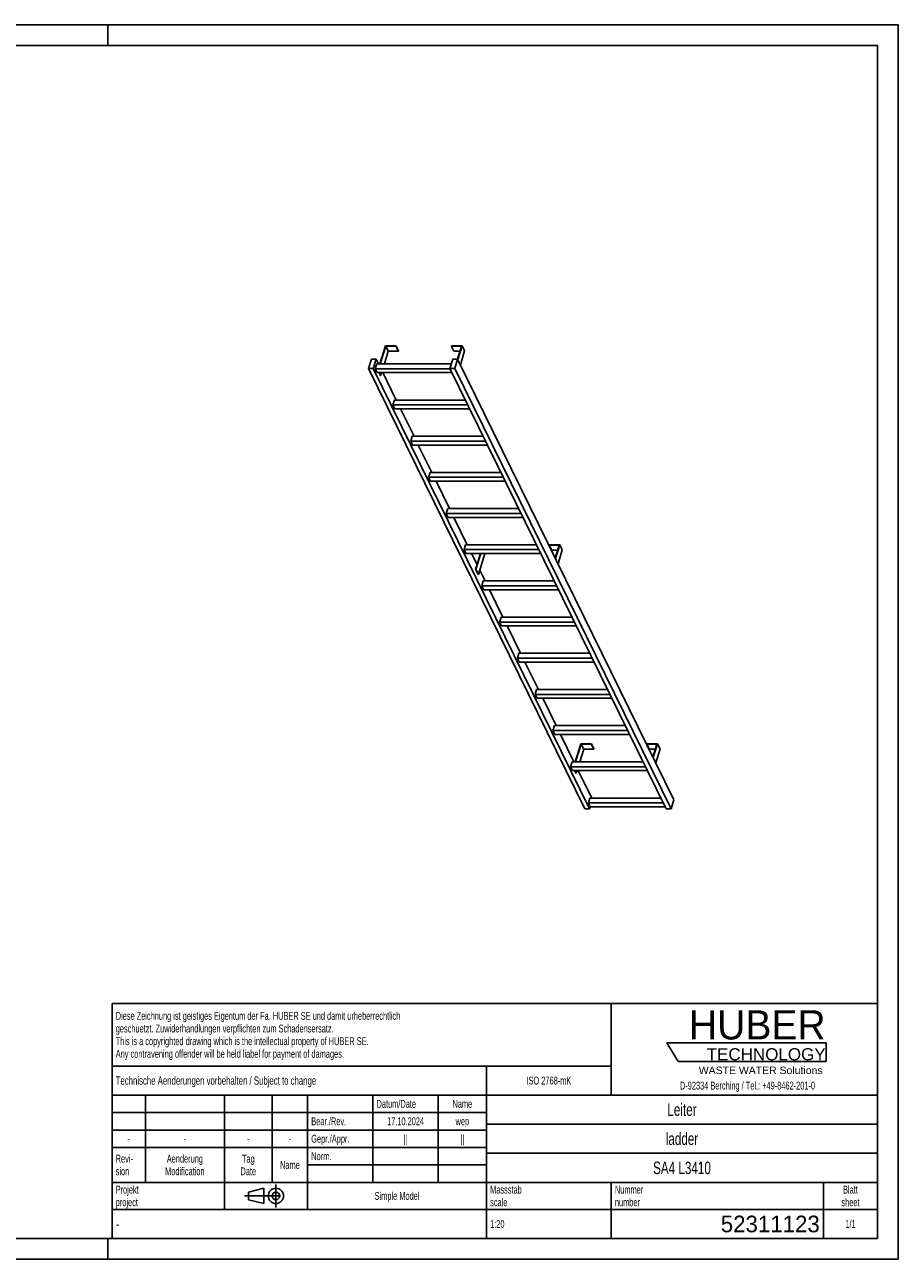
# Model space of a CAD drawing. Header units: millimetres. Extents: x 0 to 8400, y 0 to 5940.
# Tile 2 of 2: x 4200 to 8400, y 0 to 5940. Entities that reach past the tile are written whole.
import ezdxf

# ---------------------------------------------------------------- set-up
doc = ezdxf.new("R2010")
doc.units = ezdxf.units.MM
doc.header["$LTSCALE"] = 462
doc.linetypes.add('CENTER', pattern=[0.6, 0.375, -0.075, 0.075, -0.075])
doc.layers.get('0').update_dxf_attribs({"linetype": 'CONTINUOUS'})
doc.layers.add('HUBER_Logo_BL1', color=7, linetype='CONTINUOUS')
doc.styles.get("Standard").update_dxf_attribs({"font": 'txt', "width": 0.7})
doc.styles.add('TEXTSTYLE_2', font='txt')
doc.styles.add('TEXTSTYLE_3', font='arial.ttf')
doc.styles.add('TEXTSTYLE_4', font='txt', dxfattribs={"width": 0.8})
doc.styles.add('TEXTSTYLE_5', font='txt')

# ---------------------------------------------------------------- blocks, each defined once
blk = doc.blocks.new('HUBER_LOGO_BL1', base_point=(7675, 1007.5))
at = {"layer": 'HUBER_Logo_BL1', "color": 5, "linetype": 'Continuous'}
for p, q in [((8052.9, 1042), (7287.9, 1042)), ((7287.9, 1042), (7341.9, 952)), ((8052.9, 1042), (8052.9, 952)), ((7341.9, 952), (8052.9, 952))]:
    blk.add_line(p, q, dxfattribs=at)
at = {"layer": 'HUBER_Logo_BL1', "color": 2, "linetype": 'Continuous', "attachment_point": 3, "line_spacing_factor": 0.78}
for s, insert, char_height, width, style in [('HUBER\\P\\fArial;\\H58.5;TECHNOLOGY ', (8050.7, 1198.2), 140.4, 775.343, 'TEXTSTYLE_2'), ('WASTE WATER Solutions', (8036, 927.2), 36, 594.067, 'TEXTSTYLE_3')]:
    blk.add_mtext(s, dxfattribs=dict(at, insert=insert, char_height=char_height, width=width, style=style))
at = {"layer": 'HUBER_Logo_BL1', "color": 2, "linetype": 'Continuous', "insert": (7675, 854.8), "char_height": 38, "width": 1621.786, "attachment_point": 2, "line_spacing_factor": 0.96}
blk.add_mtext('D-92334 Berching / Tel.: +49-8462-201-0', dxfattribs=at)
blk = doc.blocks.new('PROJEKTIONSMETHODE_1_BL2', base_point=(5360, 305))
at = {"color": 2, "linetype": 'CENTER'}
for p, q in [((5407.7, 360), (5407.7, 250)), ((5257.3, 305), (5462.7, 305))]:
    blk.add_line(p, q, dxfattribs=at)
at = {"color": 2, "linetype": 'Continuous'}
for p, q in [((5275.7, 323.3), (5349, 341.7)), ((5275.7, 286.7), (5275.7, 323.3)), ((5349, 268.3), (5349, 341.7)), ((5275.7, 286.7), (5349, 268.3))]:
    blk.add_line(p, q, dxfattribs=at)
for radius in [36.7, 18.3]:
    blk.add_circle((5407.7, 305), radius, dxfattribs=at)
blk = doc.blocks.new('*T11')
at = {"color": 3, "linetype": 'Continuous'}
for p, q in [((0, 0), (3680, 0)), ((0, 0), (0, -1130)), ((2400, 0), (2400, -440)), ((3680, 0), (3680, -1130)), ((0, -300), (2400, -300)), ((1800, -300), (1800, -1130)), ((0, -440), (3680, -440)), ((160, -440), (160, -860)), ((540, -440), (540, -990)), ((770, -440), (770, -860)), ((940, -440), (940, -990)), ((1254, -440), (1254, -860)), ((1568, -440), (1568, -860)), ((0, -524), (1800, -524)), ((1800, -580), (3680, -580)), ((0, -608), (1800, -608)), ((0, -692), (1800, -692)), ((1800, -720), (3680, -720)), ((940, -776), (1800, -776)), ((0, -860), (3680, -860)), ((2400, -860), (2400, -1130)), ((3420, -860), (3420, -1130)), ((0, -990), (3680, -990)), ((0, -1130), (3680, -1130))]:
    blk.add_line(p, q, dxfattribs=at)
at = {"color": 2, "linetype": 'Continuous', "line_spacing_factor": 0.96}
for s, insert, char_height, width, attachment_point in [('Diese Zeichnung ist geistiges Eigentum der Fa. HUBER SE und damit urheberrechtlich \\Pgeschuetzt. Zuwiderhandlungen verpflichten zum Schadensersatz.\\PThis is a copyrighted drawing which is the intellectual property of HUBER SE.\\PAny contravening offender will be held liabel for payment of damages.', (17.5, -39.8), 38, 4429.714, 1), ('Technische Aenderungen vorbehalten / Subject to change', (17.5, -350), 40, 3049.524, 1), ('ISO 2768-mK', (2100, -351), 38, 665.905, 2), ('Datum/Date', (1271.5, -463), 38, 584.476, 1), ('Name', (1684, -463), 38, 253.333, 2), ('Leiter', (2740, -480), 60, 480, 2), ('Bear./Rev.', (957.5, -547), 38, 544.667, 1), ('17.10.2024', (1411, -547), 38, 546.476, 2), ('wep', (1684, -547), 38, 199.048, 2), ('-', (80, -631), 38, 68.762, 2), ('-', (350, -631), 38, 68.762, 2), ('-', (655, -631), 38, 68.762, 2), ('-', (855, -631), 38, 68.762, 2), ('Gepr./Appr.', (957.5, -631), 38, 598.952, 1), ('||', (1411, -631), 38, 101.333, 2), ('||', (1684, -631), 38, 101.333, 2), ('ladder', (2740, -620), 60, 502.857, 2), ('Revi-\\Psion', (17.5, -726.6), 38, 276.857, 1), ('Aenderung\\PModification', (350, -726.6), 38, 606.19, 2), ('Tag\\PDate', (655, -726.6), 38, 235.238, 2), ('Name', (855, -757), 38, 253.333, 2), ('Norm. ', (957.5, -715), 38, 351.048, 1), ('SA4 L3410', (2740, -760), 60, 828.571, 2), ('Projekt\\Pproject', (17.5, -875.6), 38, 367.333, 1), ('Massstab\\Pscale', (1817.5, -875.6), 38, 448.762, 1), ('Nummer\\Pnumber', (2417.5, -875.6), 38, 372.762, 1), ('Blatt\\Psheet', (3550, -875.6), 38, 275.048, 2), ('Simple Model', (1370, -906), 38, 656.857, 2), ('1:20', (1817.5, -1041), 38, 204.476, 1), ('1/1', (3550, -1041), 38, 159.238, 2)]:
    blk.add_mtext(s, dxfattribs=dict(at, insert=insert, char_height=char_height, width=width, attachment_point=attachment_point))
for s, insert, char_height, width, attachment_point, style in [('-', (17.5, -1035), 50, 36.667, 1, 'TEXTSTYLE_4'), ('52311123', (3402.5, -1020), 80, 933.333, 3, 'TEXTSTYLE_5')]:
    blk.add_mtext(s, dxfattribs=dict(at, insert=insert, char_height=char_height, width=width, attachment_point=attachment_point, style=style))

msp = doc.modelspace()

# ---------------------------------------------------------------- linework, layer by layer
at = {"color": 7, "linetype": 'Continuous'}
for p, q in [((0, 5940), (8400, 5940)), ((8400, 0), (8400, 5940)), ((5934.28, 4395.11), (5907.363, 4308.009)), ((5909.206, 4308.009), (5935.638, 4393.543)), ((5947.839, 4368.679), (5929.091, 4308.009)), ((5984.938, 4395.11), (5934.28, 4395.11)), ((5935.638, 4393.543), (5947.839, 4368.679)), ((5935.638, 4393.543), (5984.454, 4393.543)), ((5947.839, 4368.679), (5996.656, 4368.679)), ((5984.454, 4393.543), (5984.938, 4395.11)), ((5984.454, 4393.543), (5996.656, 4368.679)), ((5984.938, 4395.11), (5997.14, 4370.246)), ((5996.656, 4368.679), (5997.14, 4370.246)), ((6252.046, 4395.11), (6251.562, 4393.543)), ((6251.562, 4393.543), (6263.763, 4368.679)), ((6251.562, 4393.543), (6300.378, 4393.543)), ((6302.704, 4395.11), (6252.046, 4395.11)), ((6263.763, 4368.679), (6292.694, 4368.679)), ((6300.378, 4393.543), (6281.056, 4331.02)), ((6282.19, 4328.728), (6302.704, 4395.11)), ((6294.392, 4303.864), (6314.906, 4370.246)), ((6302.704, 4395.11), (6314.906, 4370.246)), ((5866.59, 4331.016), (5852.792, 4286.367)), ((6892.985, 2166.677), (5852.792, 4286.367)), ((5852.792, 4286.367), (5875.819, 4286.367)), ((5889.616, 4331.016), (5866.59, 4331.016)), ((5875.819, 4286.367), (5889.616, 4331.016)), ((6916.011, 2166.677), (5875.819, 4286.367)), ((5892.449, 4308.009), (5885.187, 4284.509)), ((6245.155, 4284.509), (5885.187, 4284.509)), ((5894.339, 4265.861), (5885.187, 4284.509)), ((5900.907, 4308.009), (5889.616, 4331.016)), ((6250.931, 4308.009), (5892.449, 4308.009)), ((6258.041, 4331.016), (6244.243, 4286.367)), ((7284.436, 2166.677), (6244.243, 4286.367)), ((6244.243, 4286.367), (6267.27, 4286.367)), ((6281.067, 4331.016), (6258.041, 4331.016)), ((6267.27, 4286.367), (6281.067, 4331.016)), ((7307.462, 2166.677), (6267.27, 4286.367)), ((7321.26, 2211.326), (6281.067, 4331.016)), ((5894.339, 4265.861), (6254.306, 4265.861)), ((5910.171, 4252.747), (5903.736, 4265.861)), ((5905.578, 4265.861), (5912.013, 4252.747)), ((5910.171, 4252.747), (5912.013, 4252.747)), ((5916.066, 4265.861), (5912.013, 4252.747)), ((5986.318, 4133.958), (5921.59, 4265.861)), ((5977.861, 4133.958), (5970.599, 4110.459)), ((6330.566, 4110.459), (5970.599, 4110.459)), ((5979.75, 4091.81), (5970.599, 4110.459)), ((6319.034, 4133.958), (5977.861, 4133.958)), ((5979.75, 4091.81), (6339.717, 4091.81)), ((6071.73, 3959.908), (6007.002, 4091.81)), ((6063.273, 3959.908), (6056.011, 3936.408)), ((6415.978, 3936.408), (6056.011, 3936.408)), ((6065.162, 3917.76), (6056.011, 3936.408)), ((6404.446, 3959.908), (6063.273, 3959.908)), ((6065.162, 3917.76), (6425.129, 3917.76)), ((6157.142, 3785.857), (6092.413, 3917.76)), ((6148.685, 3785.857), (6141.423, 3762.357)), ((6501.39, 3762.357), (6141.423, 3762.357)), ((6150.574, 3743.709), (6141.423, 3762.357)), ((6489.858, 3785.857), (6148.685, 3785.857)), ((6150.574, 3743.709), (6510.541, 3743.709)), ((6242.554, 3611.806), (6177.825, 3743.709)), ((6234.096, 3611.806), (6226.834, 3588.306)), ((6586.801, 3588.306), (6226.834, 3588.306)), ((6235.986, 3569.658), (6226.834, 3588.306)), ((6575.269, 3611.806), (6234.096, 3611.806)), ((6235.986, 3569.658), (6595.953, 3569.658)), ((6327.965, 3437.755), (6263.237, 3569.658)), ((6319.508, 3437.755), (6312.246, 3414.255)), ((6672.213, 3414.255), (6312.246, 3414.255)), ((6321.397, 3395.607), (6312.246, 3414.255)), ((6660.681, 3437.755), (6319.508, 3437.755)), ((6321.397, 3395.607), (6681.364, 3395.607)), ((6374.633, 3342.657), (6348.649, 3395.607)), ((6369.576, 3320.332), (6392.838, 3395.607)), ((6390.996, 3395.607), (6374.633, 3342.657)), ((6381.778, 3295.467), (6412.724, 3395.607)), ((6404.044, 3437.831), (6404.021, 3437.755)), ((6454.702, 3437.831), (6404.044, 3437.831)), ((6454.679, 3437.755), (6454.702, 3437.831)), ((6454.739, 3437.755), (6454.702, 3437.831)), ((6721.81, 3437.831), (6721.326, 3436.264)), ((6733.528, 3411.4), (6721.326, 3436.264)), ((6721.326, 3436.264), (6770.142, 3436.264)), ((6772.468, 3437.831), (6721.81, 3437.831)), ((6733.528, 3411.4), (6762.459, 3411.4)), ((6770.142, 3436.264), (6750.825, 3373.752)), ((6751.955, 3371.449), (6772.468, 3437.831)), ((6764.157, 3346.584), (6784.67, 3412.966)), ((6784.67, 3412.966), (6772.468, 3437.831)), ((6374.633, 3342.657), (6367.734, 3320.332)), ((6367.734, 3320.332), (6369.576, 3320.332)), ((6379.936, 3295.467), (6367.734, 3320.332)), ((6381.778, 3295.467), (6369.576, 3320.332)), ((6379.936, 3295.467), (6381.778, 3295.467)), ((6413.377, 3263.705), (6387.965, 3315.489)), ((6404.92, 3263.705), (6397.658, 3240.205)), ((6406.809, 3221.556), (6397.658, 3240.205)), ((6757.625, 3240.205), (6397.658, 3240.205)), ((6746.093, 3263.705), (6404.92, 3263.705)), ((6406.809, 3221.556), (6766.776, 3221.556)), ((6498.789, 3089.654), (6434.06, 3221.556)), ((6490.331, 3089.654), (6483.069, 3066.154)), ((6831.505, 3089.654), (6490.331, 3089.654)), ((6492.221, 3047.506), (6483.069, 3066.154)), ((6843.037, 3066.154), (6483.069, 3066.154)), ((6492.221, 3047.506), (6852.188, 3047.506)), ((6584.201, 2915.603), (6519.472, 3047.506)), ((6575.743, 2915.603), (6568.481, 2892.103)), ((6916.916, 2915.603), (6575.743, 2915.603)), ((6577.632, 2873.455), (6568.481, 2892.103)), ((6928.448, 2892.103), (6568.481, 2892.103)), ((6577.632, 2873.455), (6937.6, 2873.455)), ((6669.612, 2741.552), (6604.884, 2873.455)), ((6661.155, 2741.552), (6653.893, 2718.052)), ((7002.328, 2741.552), (6661.155, 2741.552)), ((6663.044, 2699.404), (6653.893, 2718.052)), ((7013.86, 2718.052), (6653.893, 2718.052)), ((6663.044, 2699.404), (7023.011, 2699.404)), ((6755.024, 2567.501), (6690.296, 2699.404)), ((6746.567, 2567.501), (6739.305, 2544.002)), ((7087.74, 2567.501), (6746.567, 2567.501)), ((7099.272, 2544.002), (6739.305, 2544.002)), ((6748.456, 2525.353), (6739.305, 2544.002)), ((6748.456, 2525.353), (7108.423, 2525.353)), ((6840.436, 2393.451), (6775.707, 2525.353)), ((6873.809, 2480.551), (6846.892, 2393.451)), ((6848.734, 2393.451), (6875.167, 2478.985)), ((6887.368, 2454.12), (6868.62, 2393.451)), ((6924.467, 2480.551), (6873.809, 2480.551)), ((6875.167, 2478.985), (6923.983, 2478.985)), ((6887.368, 2454.12), (6875.167, 2478.985)), ((6936.184, 2454.12), (6887.368, 2454.12)), ((6923.983, 2478.985), (6924.467, 2480.551)), ((6936.184, 2454.12), (6923.983, 2478.985)), ((6936.669, 2455.687), (6924.467, 2480.551)), ((6936.669, 2455.687), (6936.184, 2454.12)), ((7191.575, 2480.551), (7191.09, 2478.985)), ((7203.292, 2454.12), (7191.09, 2478.985)), ((7191.09, 2478.985), (7239.907, 2478.985)), ((7242.233, 2480.551), (7191.575, 2480.551)), ((7232.223, 2454.12), (7203.292, 2454.12)), ((7239.907, 2478.985), (7220.589, 2416.473)), ((7221.719, 2414.169), (7242.233, 2480.551)), ((7254.435, 2455.687), (7233.921, 2389.305)), ((7254.435, 2455.687), (7242.233, 2480.551)), ((6831.978, 2393.451), (6824.716, 2369.951)), ((7173.151, 2393.451), (6831.978, 2393.451)), ((7184.683, 2369.951), (6824.716, 2369.951)), ((6833.868, 2351.302), (6824.716, 2369.951)), ((6833.868, 2351.302), (7193.835, 2351.302)), ((6849.7, 2338.188), (6843.265, 2351.302)), ((6851.542, 2338.188), (6845.107, 2351.302)), ((6851.542, 2338.188), (6849.7, 2338.188)), ((6855.595, 2351.302), (6851.542, 2338.188)), ((6925.847, 2219.4), (6861.119, 2351.302)), ((6917.39, 2219.4), (6910.128, 2195.9)), ((7258.563, 2219.4), (6917.39, 2219.4)), ((7307.462, 2166.677), (7321.26, 2211.326)), ((6892.985, 2166.677), (6916.011, 2166.677)), ((7270.095, 2195.9), (6910.128, 2195.9)), ((6919.279, 2177.252), (6910.128, 2195.9)), ((6916.011, 2166.677), (6919.279, 2177.252)), ((6919.279, 2177.252), (7279.246, 2177.252)), ((7284.436, 2166.677), (7307.462, 2166.677)), ((0, 0), (8400, 0))]:
    msp.add_line(p, q, dxfattribs=at)
at = {"color": 3, "linetype": 'Continuous'}
for p, q in [((8400, 5940), (0, 5940)), ((4600, 5940), (4600, 5840)), ((8400, 5940), (8400, 0)), ((4600, 0), (4600, 100)), ((8400, 0), (0, 0))]:
    msp.add_line(p, q, dxfattribs=at)
at = {"color": 5, "linetype": 'Continuous'}
for p, q in [((8300, 5840), (100, 5840)), ((8300, 100), (8300, 5840)), ((100, 100), (8300, 100))]:
    msp.add_line(p, q, dxfattribs=at)

# ---------------------------------------------------------------- block references
msp.add_blockref('*T11', (4620, 1230))
at = {"color": 2, "linetype": 'Continuous'}
msp.add_blockref('PROJEKTIONSMETHODE_1_BL2', (5360, 305), dxfattribs=at)
at = {"layer": 'HUBER_Logo_BL1'}
msp.add_blockref('HUBER_LOGO_BL1', (7674.994, 1007.484), dxfattribs=at)

doc.saveas('drawing.dxf')
